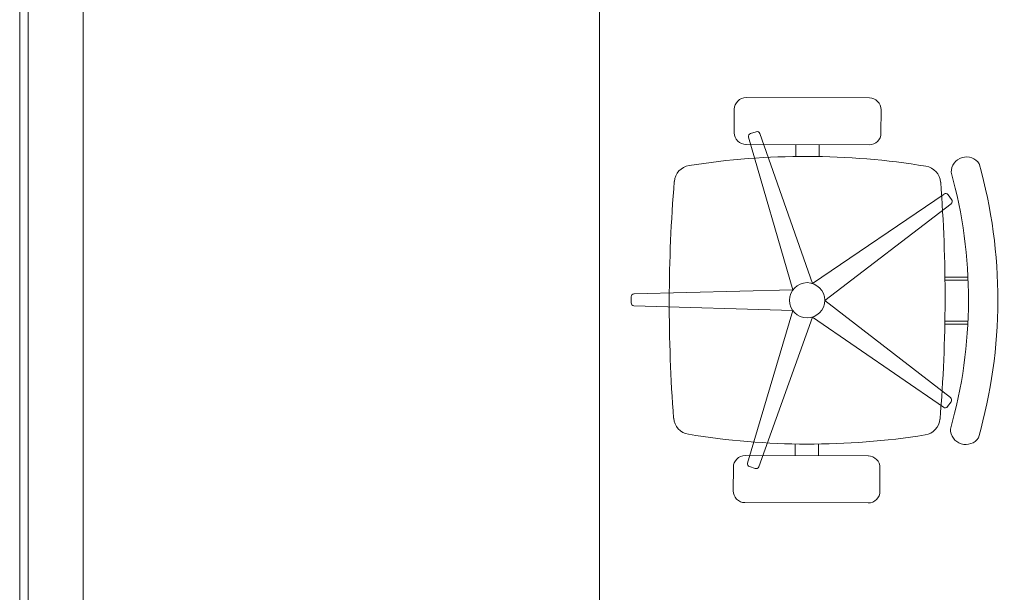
# Model space of a CAD drawing. Header units: inches. Extents: x 57112 to 98566, y -51777 to -16564.
# Tile 113 of 138: x 78898 to 79041, y -20681 to -20598. Entities that reach past the tile are written whole.
import ezdxf

# ---------------------------------------------------------------- set-up
doc = ezdxf.new("R2010")
doc.units = ezdxf.units.IN
doc.header["$MEASUREMENT"] = 0
doc.layers.get('0').update_dxf_attribs({"color": 251, "lineweight": 0})
doc.layers.add('p--meble wyp.', color=251, linetype='Continuous', lineweight=0)
doc.layers.add('p--płyta GK', color=251, linetype='Continuous', lineweight=0)

# ---------------------------------------------------------------- blocks, each defined once
blk = doc.blocks.new('krzesło obrotowe')
for p, q in [((7.39, 24.53), (-7.53, 24.49)), ((-8.95, 23.07), (-8.94, 20.22)), ((8.82, 20.27), (8.82, 23.12)), ((6.18, 20.4), (6.88, 20.18)), ((-0.66, 2.03), (5.74, 20.18)), ((7.11, 19.74), (1.72, 1.26)), ((-7.51, 18.81), (7.41, 18.85)), ((-1.47, 18.82), (-1.47, 17.39)), ((1.37, 18.83), (1.37, 17.4)), ((-17.49, 12.18), (-17.07, 12.78)), ((-16.58, 12.86), (-0.66, 2.03)), ((-2.13, -0.01), (-17.42, 11.69)), ((-19.49, 2.43), (-16.69, 2.44)), ((-19.48, 2.79), (-16.68, 2.79)), ((1.72, 1.26), (20.97, 0.78)), ((21.31, 0.43), (21.32, -0.3)), ((-17.36, -11.79), (-2.13, -0.01)), ((20.97, -0.66), (1.73, -1.25)), ((-0.65, -2.03), (-16.51, -12.96)), ((5.85, -20.15), (-0.65, -2.03)), ((1.73, -1.25), (7.22, -19.7)), ((-19.48, -2.54), (-16.67, -2.53)), ((-19.46, -2.9), (-16.67, -2.89)), ((-16.99, -12.87), (-17.42, -12.28)), ((-1.37, -18.83), (-1.37, -17.4)), ((1.47, -18.82), (1.47, -17.39)), ((-7.41, -18.85), (7.51, -18.81)), ((6.99, -20.14), (6.3, -20.37)), ((8.94, -20.22), (8.95, -23.07)), ((-8.82, -23.12), (-8.82, -20.27)), ((7.53, -24.49), (-7.39, -24.53))]:
    blk.add_line(p, q)
blk.add_circle((0, 0), 2.13)
for centre, radius, start, end in [((-7.53, 23.07), 1.42, 90.1621, 180.1621), ((7.4, 23.11), 1.42, 0.1621, 90.1621), ((6.07, 20.06), 0.355, 72.1621, 160.5763), ((7.4, 20.27), 1.42, 270.1621, 0.1621), ((-7.52, 20.23), 1.42, 180.1621, 270.1621), ((6.77, 19.84), 0.355, 343.748, 72.1621), ((-19.3, 15.49), 1.86, 0.1621, 146.0387), ((0.21, -73.23), 90.64, 81.0595, 99.2648), ((37.88, 0.11), 60.97, 164.3717, 195.9526), ((-14.04, 14.12), 2.13, 99.2648, 175.6008), ((13.96, 14.2), 2.13, 4.7235, 81.0595), ((37.88, 0.11), 57.42, 164.4503, 195.874), ((-163.51, -0.46), 180.21, 355.6008, 4.7235), ((163.51, 0.46), 180.21, 175.6008, 184.7235), ((-17.21, 11.98), 0.355, 144.1621, 232.5763), ((-16.78, 12.57), 0.355, 55.748, 144.1621), ((20.96, 0.42), 0.355, 0.1621, 88.5763), ((20.96, -0.31), 0.355, 271.748, 0.1621), ((-17.14, -12.07), 0.355, 127.748, 216.1621), ((-16.71, -12.66), 0.355, 216.1621, 304.5763), ((14.04, -14.12), 2.13, 279.2648, 355.6008), ((-13.96, -14.2), 2.13, 184.7235, 261.0595), ((-19.21, -15.6), 1.86, 214.2856, 0.1621), ((-0.21, 73.23), 90.64, 261.0595, 279.2648), ((-7.4, -20.27), 1.42, 90.1621, 180.1621), ((7.52, -20.23), 1.42, 0.1621, 90.1621), ((6.19, -20.03), 0.355, 199.748, 288.1621), ((6.88, -19.8), 0.355, 288.1621, 16.5763), ((-7.4, -23.11), 1.42, 180.1621, 270.1621), ((7.53, -23.07), 1.42, 270.1621, 0.1621)]:
    blk.add_arc(centre, radius, start, end)

msp = doc.modelspace()

# ---------------------------------------------------------------- linework, layer by layer
at = {"layer": 'p--meble wyp.', "linetype": 'Continuous', "lineweight": 5, "elevation": 151.8}
msp.add_lwpolyline([(78982.34, -20723.696), (78907.34, -20723.696), (78907.34, -20583.696), (78982.34, -20583.696)], close=True, dxfattribs=at)
at = {"layer": 'p--płyta GK', "ltscale": 35}
for p, q in [((78899.354, -20732.783, 151.8), (78899.354, -20462.233, 151.8)), ((78898.104, -20734.033, 151.8), (78898.104, -20463.483, 151.8))]:
    msp.add_line(p, q, dxfattribs=at)

# ---------------------------------------------------------------- block references
at = {"layer": 'p--meble wyp.', "linetype": 'Continuous', "lineweight": 5, "xscale": -1.2, "yscale": 1.2, "zscale": 1.2}
msp.add_blockref('krzesło obrotowe', (79012.54, -20638.985, 151.8), dxfattribs=at)

doc.saveas('drawing.dxf')
